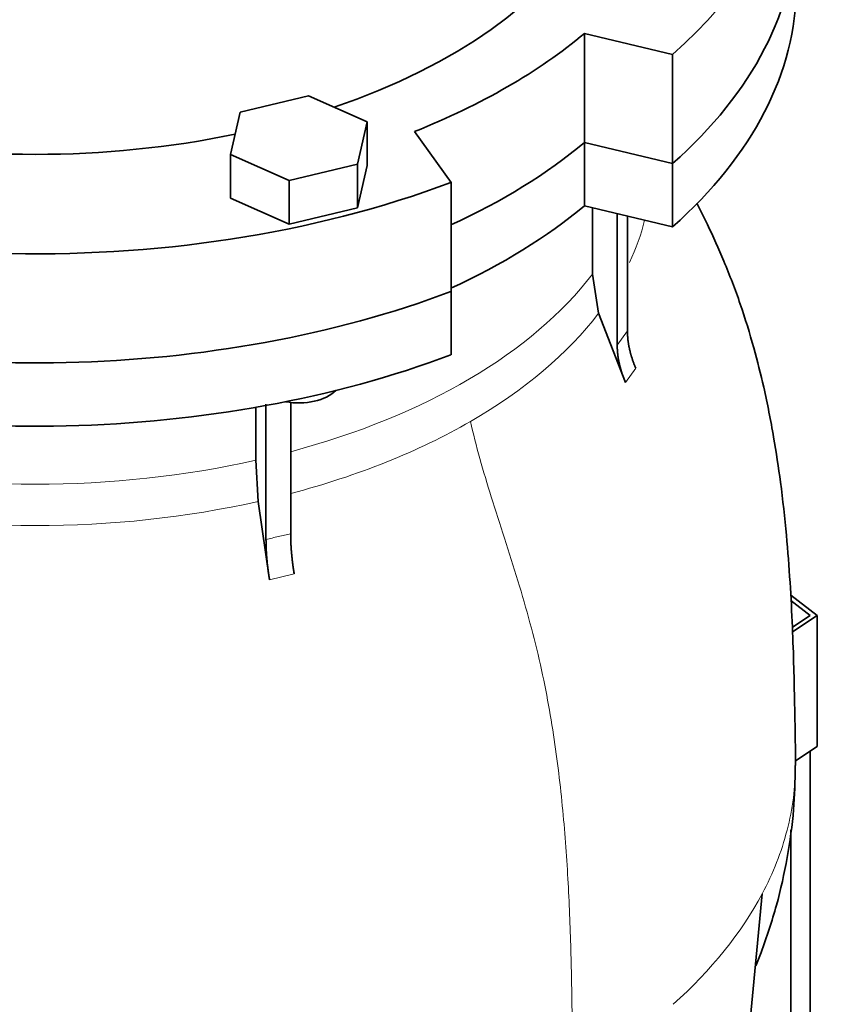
# Model space of a CAD drawing. Header units: millimetres. Extents: x 421 to 1312, y -2484 to 1869.
# Tile 13 of 33: x 1160 to 1312, y -1032 to -848. Entities that reach past the tile are written whole.
import ezdxf

# ---------------------------------------------------------------- set-up
doc = ezdxf.new("R2010")
doc.units = ezdxf.units.MM
for name, color, linetype in [('MID_344-6', 7, 'Continuous'), ('VSI344-454_FLANG', 7, 'Continuous'), ('VSI344-454_TERMI', 7, 'Continuous'), ('VSI344-454_TESTA', 7, 'Continuous')]:
    doc.layers.add(name, color=color, linetype=linetype)

# ---------------------------------------------------------------- blocks, each defined once
blk = doc.blocks.new('SE4')
at = {"layer": 'MID_344-6', "color": 7, "linetype": 'Continuous', "lineweight": 35}
blk.add_line((1308.14, -1058.38), (1308.14, -984.39), dxfattribs=at)
at = {"layer": 'VSI344-454_FLANG', "color": 7, "linetype": 'Continuous', "lineweight": 35}
for p, q in [((1265.87, -850.11), (1282.36, -854.05)), ((1265.87, -870.52), (1265.87, -850.11)), ((1282.36, -854.05), (1282.36, -874.46)), ((1214.19, -861.81), (1201.38, -864.87)), ((1225.18, -866.68), (1214.19, -861.81)), ((1201.38, -864.87), (1199.58, -872.8)), ((1223.37, -874.61), (1225.18, -866.68)), ((1225.18, -866.68), (1225.18, -874.84)), ((1240.88, -878), (1234.05, -868.48)), ((1265.87, -870.52), (1282.36, -874.46)), ((1199.58, -872.8), (1199.58, -880.97)), ((1199.58, -872.8), (1210.57, -877.67)), ((1210.57, -877.67), (1223.37, -874.61)), ((1223.37, -874.61), (1223.37, -882.77)), ((1223.37, -882.77), (1225.18, -874.84)), ((1210.57, -877.67), (1210.57, -885.84)), ((1240.88, -878), (1240.88, -898.41)), ((1199.58, -880.97), (1210.57, -885.84)), ((1210.57, -885.84), (1223.37, -882.77))]:
    blk.add_line(p, q, dxfattribs=at)
for centre, major_axis, start_param, end_param in [((1163.01, -809.1), (-110.25, 0), 2.103318, 6.283185), ((1163.01, -809.1), (142.5, 0), 2.772791, 5.290477), ((1163.01, -809.1), (-142.5, 0), 2.563505, 3.510394), ((1163.01, -829.51), (142.5, 0), 3.141593, 5.290477), ((1163.01, -829.51), (-142.5, 0), 2.563505, 3.141593), ((1163.01, -809.1), (125, 0), 5.316801, 5.678774), ((1163.01, -809.1), (-110.25, 0), 1.224323, 1.91727), ((1163.01, -829.51), (125, 0), 5.384862, 5.678774)]:
    blk.add_ellipse(centre, major_axis=major_axis, ratio=0.57735, start_param=start_param, end_param=end_param, dxfattribs=at)
at = {"layer": 'VSI344-454_TERMI', "color": 7, "linetype": 'Continuous', "lineweight": 35}
for p, q in [((1304.48, -955.26), (1309.42, -959.05)), ((1308.14, -959.02), (1304.53, -956.26)), ((1304.8, -961.24), (1308.14, -959.02)), ((1309.42, -959.05), (1304.83, -962.1)), ((1309.42, -959.05), (1309.42, -983.54)), ((1309.42, -983.54), (1305.36, -986.24))]:
    blk.add_line(p, q, dxfattribs=at)
at = {"layer": 'VSI344-454_TESTA', "color": 7, "linetype": 'Continuous', "lineweight": 35}
for p, q in [((1282.36, -874.46), (1265.87, -870.52)), ((1265.87, -870.52), (1265.87, -882.36)), ((1282.36, -874.46), (1282.36, -886.3)), ((1282.36, -886.3), (1265.87, -882.36)), ((1267.35, -882.71), (1267.35, -895.16)), ((1272, -883.83), (1272, -908.45)), ((1273.91, -884.28), (1273.91, -905.78)), ((1267.35, -895.16), (1268.52, -902.47)), ((1240.88, -910.25), (1240.88, -898.41)), ((1273.56, -915.41), (1268.52, -902.47)), ((1210.86, -919.09), (1210.86, -943.75)), ((1204.32, -920.09), (1204.32, -929.99)), ((1206.24, -919.52), (1206.24, -944.85)), ((1204.32, -929.99), (1204.8, -937.7)), ((1206.89, -952.34), (1204.8, -937.7)), ((1304.51, -1055.97), (1304.51, -999.14)), ((1295.48, -1049.63), (1299.13, -1011.14))]:
    blk.add_line(p, q, dxfattribs=at)
at = {"layer": 'VSI344-454_TESTA', "color": 4, "linetype": 'Continuous', "lineweight": 9}
for p, q in [((1272, -908.45), (1273.91, -905.78)), ((1273.56, -915.41), (1275.47, -912.74)), ((1206.89, -952.34), (1211.51, -951.23))]:
    blk.add_line(p, q, dxfattribs=at)
at = {"layer": 'VSI344-454_TESTA', "color": 7, "linetype": 'Continuous', "lineweight": 35}
for centre, major_axis, start_param, end_param in [((1163.01, -829.51), (142.5, 0), 3.141593, 5.290477), ((1163.01, -829.51), (-142.5, 0), 2.563505, 3.141593), ((1163.01, -841.35), (142.5, 0), 3.141593, 5.290477), ((1163.01, -841.35), (-142.5, 0), 2.563505, 3.141593), ((1163.01, -829.51), (125, 0), 5.384862, 5.678774), ((1163.01, -841.35), (125, 0), 5.384862, 5.678774), ((1212.38, -914.65), (-8, 0), 1.255839, 2.627445)]:
    blk.add_ellipse(centre, major_axis=major_axis, ratio=0.57735, start_param=start_param, end_param=end_param, dxfattribs=at)
at = {"layer": 'VSI344-454_TESTA', "color": 4, "linetype": 'Continuous', "lineweight": 9}
for centre, major_axis, start_param, end_param in [((1163.01, -875.68), (-115.26, 0), 2.878664, 3.000264), ((1163.01, -868.65), (114, 0), 5.145598, 5.868555), ((1163.01, -875.68), (115.26, 0), 5.497787, 5.868795), ((1163.01, -875.68), (115.26, 0), 5.141052, 5.497787), ((1163.01, -868.65), (114, 0), 4.341621, 5.083156), ((1163.01, -875.68), (-115.26, 0), 1.199788, 1.941804), ((1163.01, -987.07), (142.36, 0), 5.707705, 5.986003)]:
    blk.add_ellipse(centre, major_axis=major_axis, ratio=0.57735, start_param=start_param, end_param=end_param, dxfattribs=at)
at = {"layer": 'VSI344-454_TESTA', "color": 7, "linetype": 'Continuous', "lineweight": 35}
for points, degree, knots in [([(1305.36, -987.1), (1305.36, -985.9), (1305.36, -983.37), (1305.28, -979.32), (1305.19, -974.65), (1305.06, -968.62), (1304.81, -961.02), (1304.38, -952.76), (1303.69, -943.77), (1302.7, -934.67), (1301.3, -925.39), (1299.64, -916.98), (1297.55, -908.65), (1295.11, -900.72), (1292.18, -893.03), (1289.35, -886.76), (1287.57, -883.19), (1286.89, -881.87)], 3, [0, 0, 0, 0, 0.0220875, 0.0547228, 0.0856936, 0.1346919, 0.1888045, 0.2476976, 0.3086318, 0.3757096, 0.4319809, 0.4938203, 0.5424779, 0.5975424, 0.6528088, 0.7007835, 0.7295819, 0.7295819, 0.7295819, 0.7295819]), ([(1273.91, -905.78), (1273.91, -907.48), (1274.31, -909.24), (1274.7, -911), (1275.47, -912.74)], 2, [0, 0, 0, 0.5, 0.5, 1, 1, 1]), ([(1273.56, -915.41), (1272.79, -913.67), (1272.39, -911.91), (1272, -910.15), (1272, -908.45)], 2, [0, 0, 0, 0.5, 0.5, 1, 1, 1]), ([(1206.89, -952.34), (1206.57, -950.33), (1206.4, -948.44), (1206.24, -946.55), (1206.24, -944.85)], 2, [0, 0, 0, 0.500133, 0.500133, 1, 1, 1]), ([(1210.86, -943.75), (1210.86, -945.45), (1211.02, -947.33), (1211.19, -949.23), (1211.51, -951.23)], 2, [0, 0, 0, 0.499868, 0.499868, 1, 1, 1]), ([(1297.93, -1024.6), (1298.27, -1023.77), (1299.73, -1020.08), (1301.93, -1013.34), (1303.94, -1004.45), (1305.15, -995.51), (1305.28, -990.16), (1305.34, -987.13)], 3, [0.3338947, 0.3338947, 0.3338947, 0.3338947, 0.3805654, 0.541803, 0.7005842, 0.8572959, 1, 1, 1, 1])]:
    blk.add_open_spline(points, degree=degree, knots=knots, dxfattribs=at)
at = {"layer": 'VSI344-454_TESTA', "color": 4, "linetype": 'Continuous', "lineweight": 9}
for points, knots in [([(1244.51, -922.73), (1245.55, -927.3), (1248.34, -936.96), (1253.48, -952.3), (1257.85, -968.17), (1260.5, -983.2), (1262.07, -997.29), (1262.96, -1010.84), (1263.43, -1024.08), (1263.57, -1035.41), (1263.67, -1042.44), (1263.67, -1045.18)], [0, 0, 0, 0, 0.117079, 0.240569, 0.360617, 0.476421, 0.590288, 0.703407, 0.816259, 0.929029, 1, 1, 1, 1]), ([(1206.24, -944.85), (1206.24, -944.85), (1206.24, -944.85), (1206.24, -944.85), (1207.02, -944.64), (1208.56, -944.24), (1210.1, -943.9), (1210.86, -943.75), (1210.86, -943.75), (1210.86, -943.75), (1210.86, -943.75)], [0, 0, 0, 0, 0.000018, 0.000018, 0.000018, 0.5, 0.999982, 0.999982, 0.999982, 1, 1, 1, 1]), ([(1305.37, -987.1), (1305.36, -991.16), (1304.84, -995.22), (1302.75, -1003.26), (1301.19, -1007.24), (1299.13, -1011.14)], [0.5008291, 0.5008291, 0.5008291, 0.5008291, 0.75, 0.75, 1, 1, 1, 1])]:
    blk.add_open_spline(points, degree=3, knots=knots, dxfattribs=at)
blk.add_rational_spline([(1020.66, -987.1), (1020.71, -1052.93), (1113.99, -1081.69), (1204.7, -1065.65)], [0.668551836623, 0.547083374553, 0.657566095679, 1], degree=3, dxfattribs=at)

msp = doc.modelspace()

# ---------------------------------------------------------------- block references
msp.add_blockref('SE4', (0, 0))

doc.saveas('drawing.dxf')
